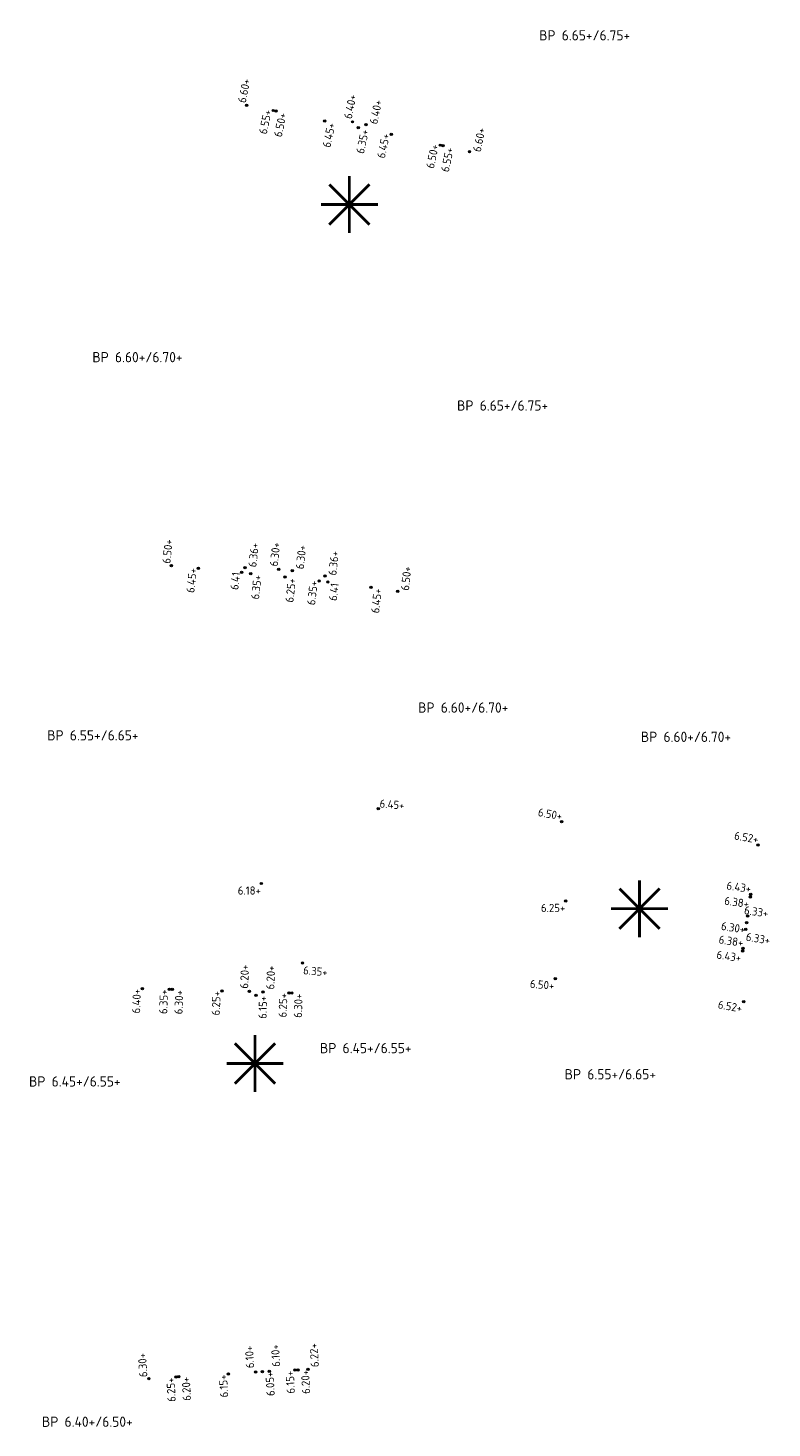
# Model space of a CAD drawing. Extents: x 168267 to 168723, y 448732 to 449595.
# Tile 24 of 32: x 168294 to 168360, y 449345 to 449468. Entities that reach past the tile are written whole.
import ezdxf
from ezdxf.enums import TextEntityAlignment as Align

# ---------------------------------------------------------------- set-up
doc = ezdxf.new("R2010")
doc.units = 0
doc.header["$MEASUREMENT"] = 0
for name, color, linetype, lineweight in [('N-PV-OG-SP_PEIL_0200_BOUWPEIL-T', 30, 'Continuous', 0), ('N-PV-OG-SP_PEIL_0500_KAVELPEIL-S', 140, 'Continuous', 0), ('N-PV-OG-SP_PEIL_0500_WEGPEIL-S', 210, 'Continuous', 0), ('N-PV-OG-SP_PEIL_0500_WEGPEIL_GOOT-S', 190, 'Continuous', 0), ('N-PV-OG-SP_PEIL_BOUWPEIL-S', 30, 'Continuous', 0), ('N-PV-VH-DREMPEL-S', 30, 'Continuous', 25)]:
    doc.layers.add(name, color=color, linetype=linetype, lineweight=lineweight)
doc.styles.add('NLCS-ISO', font='NLCS-ISO.ttf')

# ---------------------------------------------------------------- blocks, each defined once
blk = doc.blocks.new('*U7')
h = blk.add_hatch(color=256)
h.dxf.hatch_style = 1
edge = h.paths.add_edge_path()
edge.add_arc((0, 0), 0.25, 0, 360)
blk.add_circle((0, 0), 0.25)
at = {"ltscale": 0.1, "style": 'NLCS-ISO'}
blk.add_attdef('NAP', text='', height=1.8, dxfattribs=at).set_placement((-0.09233719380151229, -2.986305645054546), align=Align.BOTTOM_RIGHT)
blk = doc.blocks.new('*U3')
h = blk.add_hatch(color=256)
h.dxf.hatch_style = 1
edge = h.paths.add_edge_path()
edge.add_arc((0, 0), 0.25, 0, 360)
blk.add_circle((0, 0), 0.25)
at = {"ltscale": 0.1, "style": 'NLCS-ISO'}
blk.add_attdef('NAP', text='', height=1.8, dxfattribs=at).set_placement((-0.09233719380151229, -2.986305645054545), align=Align.BOTTOM_RIGHT)
blk = doc.blocks.new('*U4')
h = blk.add_hatch(color=256)
h.dxf.hatch_style = 1
edge = h.paths.add_edge_path()
edge.add_arc((0, 0), 0.25, 0, 360)
blk.add_circle((0, 0), 0.25)
at = {"ltscale": 0.1, "style": 'NLCS-ISO'}
blk.add_attdef('NAP', text='', height=1.8, dxfattribs=at).set_placement((4.412337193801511, -0.2536943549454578), align=Align.BOTTOM_RIGHT)
blk = doc.blocks.new('*U5')
h = blk.add_hatch(color=256)
h.dxf.hatch_style = 1
edge = h.paths.add_edge_path()
edge.add_arc((0, 0), 0.25, 0, 360)
blk.add_circle((0, 0), 0.25)
at = {"ltscale": 0.1, "style": 'NLCS-ISO'}
blk.add_attdef('NAP', text='', height=1.8, dxfattribs=at).set_placement((4.412337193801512, -2.986305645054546), align=Align.BOTTOM_RIGHT)
blk = doc.blocks.new('*U14')
h = blk.add_hatch(color=256)
h.dxf.hatch_style = 1
edge = h.paths.add_edge_path()
edge.add_arc((0, 0), 0.25, 0, 360)
blk.add_circle((0, 0), 0.25)
at = {"ltscale": 0.1, "style": 'NLCS-ISO'}
blk.add_attdef('NAP', text='', height=1.8, dxfattribs=at).set_placement((-0.09233719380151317, -0.2536943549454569), align=Align.BOTTOM_RIGHT)
blk = doc.blocks.new('SOG-PEIL_HD-SO')
h = blk.add_hatch(color=256)
h.dxf.hatch_style = 1
edge = h.paths.add_edge_path()
edge.add_arc((0, 0), 0.25, 0, 360)
blk.add_circle((0, 0), 0.25)
at = {"ltscale": 0.1, "style": 'NLCS-ISO'}
blk.add_attdef('NAP', text='', height=1.8, dxfattribs=at).set_placement((-0.0923371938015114, -0.2536943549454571), align=Align.BOTTOM_RIGHT)
blk = doc.blocks.new('*U15')
h = blk.add_hatch(color=256)
h.dxf.hatch_style = 1
edge = h.paths.add_edge_path()
edge.add_arc((0, 0), 0.25, 0, 360)
blk.add_circle((0, 0), 0.25)
at = {"ltscale": 0.1, "style": 'NLCS-ISO'}
blk.add_attdef('NAP', text='', height=1.8, dxfattribs=at).set_placement((4.412337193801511, -0.253694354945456), align=Align.BOTTOM_RIGHT)
blk = doc.blocks.new('*U17')
h = blk.add_hatch(color=256)
h.dxf.hatch_style = 1
edge = h.paths.add_edge_path()
edge.add_arc((0, 0), 0.25, 0, 360)
blk.add_circle((0, 0), 0.25)
at = {"ltscale": 0.1, "style": 'NLCS-ISO'}
blk.add_attdef('NAP', text='', height=1.8, dxfattribs=at).set_placement((4.41233719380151, -2.986305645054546), align=Align.BOTTOM_RIGHT)
blk = doc.blocks.new('*U33')
h = blk.add_hatch(color=256)
h.dxf.hatch_style = 1
edge = h.paths.add_edge_path()
edge.add_arc((0, 0), 0.25, 0, 360)
blk.add_circle((0, 0), 0.25)
at = {"ltscale": 0.1, "style": 'NLCS-ISO'}
blk.add_attdef('NAP', text='', height=1.8, dxfattribs=at).set_placement((-0.09233719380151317, -0.2536943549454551), align=Align.BOTTOM_RIGHT)
blk = doc.blocks.new('SOG-PEIL_BOUWPEIL-SO')
at = {"layer": 'Defpoints'}
blk.add_point((0, 0), dxfattribs=at)
at = {"layer": 'N-PV-OG-SP_PEIL_0200_BOUWPEIL-T', "style": 'NLCS-ISO'}
for tag, p in [('BOUWPEIL-DEF', (-4.400687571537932e-16, 0)), ('BOUWPEIL-SP', (-7.267471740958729e-17, 0))]:
    blk.add_attdef(tag, text='', height=0.9, dxfattribs=at).set_placement(p, align=Align.MIDDLE)
blk = doc.blocks.new('SVH-DREMPEL_VERKEERSREMMER-S')
at = {"color": 0, "const_width": 0.05}
for points in [[(-7.105427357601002e-15, -0.4999999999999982), (-7.105427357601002e-15, 0.5)], [(-0.3535533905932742, 0.3535533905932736), (0.3535533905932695, -0.3535533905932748)], [(0.3535533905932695, 0.3535533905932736), (-0.3535533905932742, -0.3535533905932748)], [(-0.5000000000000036, 0), (0.4999999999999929, 0)]]:
    blk.add_lwpolyline(points, dxfattribs=at)

msp = doc.modelspace()

# ---------------------------------------------------------------- block references
at = {"layer": 'N-PV-OG-SP_PEIL_0500_KAVELPEIL-S'}
ref = msp.add_blockref('*U15', (168313.4406871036, 449461.4520187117), dxfattribs=dict(at, xscale=0.4000000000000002, yscale=0.4000000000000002, zscale=0.4000000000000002, rotation=78.42037410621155))
ref.add_attrib('NAP', '6.60+', dxfattribs={"layer": '0', "ltscale": 0.1, "height": 0.7200000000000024, "rotation": 78.4203741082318, "style": 'NLCS-ISO'}).set_placement((168313.9955417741, 449463.6544036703), align=Align.BOTTOM_RIGHT)
ref = msp.add_blockref('*U17', (168333.0172606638, 449457.3608701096), dxfattribs=dict(at, xscale=0.4000000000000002, yscale=0.4000000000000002, zscale=0.4000000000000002, rotation=78.42037410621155))
ref.add_attrib('NAP', '6.60+', dxfattribs={"layer": '0', "ltscale": 0.1, "height": 0.7200000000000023, "rotation": 78.42037410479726, "style": 'NLCS-ISO'}).set_placement((168334.6429127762, 449459.3438487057), align=Align.BOTTOM_RIGHT)
ref = msp.add_blockref('*U15', (168306.8392286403, 449421.012566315), dxfattribs=dict(at, xscale=0.4000000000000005, yscale=0.4000000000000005, zscale=0.4000000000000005, rotation=84.01394748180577))
ref.add_attrib('NAP', '6.50+', dxfattribs={"layer": '0', "ltscale": 0.1, "height": 0.7200000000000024, "rotation": 84.01394748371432, "style": 'NLCS-ISO'}).set_placement((168307.176772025, 449423.2585466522), align=Align.BOTTOM_RIGHT)
ref = msp.add_blockref('*U17', (168326.7109431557, 449418.7574037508), dxfattribs=dict(at, xscale=0.4000000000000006, yscale=0.4000000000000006, zscale=0.4000000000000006, rotation=84.01394748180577))
ref.add_attrib('NAP', '6.50+', dxfattribs={"layer": '0', "ltscale": 0.1, "height": 0.7200000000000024, "rotation": 84.01394748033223, "style": 'NLCS-ISO'}).set_placement((168328.1355710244, 449420.8893944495), align=Align.BOTTOM_RIGHT)
ref = msp.add_blockref('*U15', (168325.0061096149, 449399.6575948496), dxfattribs=dict(at, xscale=0.4000000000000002, yscale=0.4000000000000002, zscale=0.4000000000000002, rotation=355.0541154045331))
ref.add_attrib('NAP', '6.45+', dxfattribs={"layer": '0', "ltscale": 0.1, "height": 0.7200000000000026, "rotation": 355.0541154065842, "style": 'NLCS-ISO'}).set_placement((168327.2578473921, 449399.3608791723), align=Align.BOTTOM_RIGHT)
for name, p, xscale, yscale, zscale, rotation, values in [('SOG-PEIL_HD-SO', (168341.108556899, 449398.5257314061), 0.4000000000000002, 0.4000000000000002, 0.4000000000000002, 350.0541154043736, {'NAP': '6.50+'}), ('SOG-PEIL_HD-SO', (168358.3477743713, 449396.4752562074), 0.4000000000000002, 0.4000000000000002, 0.4000000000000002, 350.0541154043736, {'NAP': '6.52+'}), ('*U3', (168340.5520646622, 449384.7166336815), 0.4000000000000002, 0.4000000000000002, 0.4000000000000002, 355.0541154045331, {'NAP': '6.50+'}), ('*U33', (168304.2839777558, 449383.8475787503), 0.4000000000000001, 0.4000000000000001, 0.4000000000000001, 87.74569126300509, {'NAP': '6.40+'}), ('*U3', (168357.1024305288, 449382.7111660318), 0.4000000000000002, 0.4000000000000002, 0.4000000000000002, 350.0541154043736, {'NAP': '6.52+'})]:
    msp.add_blockref(name, p, dxfattribs=dict(at, xscale=xscale, yscale=yscale, zscale=zscale, rotation=rotation)).add_auto_attribs(values)
ref = msp.add_blockref('*U5', (168318.3510411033, 449386.1008307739), dxfattribs=dict(at, xscale=0.4000000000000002, yscale=0.4000000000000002, zscale=0.4000000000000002, rotation=355.0541154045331))
ref.add_attrib('NAP', '6.35+', dxfattribs={"layer": '0', "ltscale": 0.1, "height": 0.7200000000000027, "rotation": 355.0541154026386, "style": 'NLCS-ISO'}).set_placement((168320.5085422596, 449384.7151404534), align=Align.BOTTOM_RIGHT)
ref = msp.add_blockref('*U5', (168318.8276894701, 449350.4041124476), dxfattribs=dict(at, xscale=0.4000000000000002, yscale=0.4000000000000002, zscale=0.4000000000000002, rotation=93.25809342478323))
ref.add_attrib('NAP', '6.22+', dxfattribs={"layer": '0', "ltscale": 0.1, "height": 0.7200000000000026, "rotation": 93.25809342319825, "style": 'NLCS-ISO'}).set_placement((168319.8913287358, 449352.7372691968), align=Align.BOTTOM_RIGHT)
ref = msp.add_blockref('*U15', (168304.8507004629, 449349.6017247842), dxfattribs=dict(at, xscale=0.4000000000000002, yscale=0.4000000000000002, zscale=0.4000000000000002, rotation=93.25809342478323))
ref.add_attrib('NAP', '6.30+', dxfattribs={"layer": '0', "ltscale": 0.1, "height": 0.7200000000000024, "rotation": 93.25809342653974, "style": 'NLCS-ISO'}).set_placement((168304.8230619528, 449351.8727596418), align=Align.BOTTOM_RIGHT)
at = {"layer": 'N-PV-OG-SP_PEIL_0500_WEGPEIL-S'}
ref = msp.add_blockref('*U15', (168322.740856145, 449459.9930596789), dxfattribs=dict(at, xscale=0.4000000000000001, yscale=0.4000000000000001, zscale=0.4000000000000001, rotation=77.91404831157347))
ref.add_attrib('NAP', '6.40+', dxfattribs={"layer": '0', "ltscale": 0.1, "height": 0.7200000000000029, "rotation": 77.91404830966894, "style": 'NLCS-ISO'}).set_placement((168323.3302267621, 449462.2608595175), align=Align.BOTTOM_RIGHT)
ref = msp.add_blockref('*U5', (168323.916524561, 449459.7526590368), dxfattribs=dict(at, xscale=0.4000000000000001, yscale=0.4000000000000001, zscale=0.4000000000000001, rotation=77.91404831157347))
ref.add_attrib('NAP', '6.40+', dxfattribs={"layer": '0', "ltscale": 0.1, "height": 0.720000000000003, "rotation": 77.91404831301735, "style": 'NLCS-ISO'}).set_placement((168325.5747119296, 449461.7915985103), align=Align.BOTTOM_RIGHT)
at = {"layer": 'N-PV-OG-SP_PEIL_0500_WEGPEIL-S', "xscale": 0.4000000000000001, "yscale": 0.4000000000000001, "zscale": 0.4000000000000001}
for name, p, rotation, values in [('*U14', (168315.7746401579, 449460.9859837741), 77.91404831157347, {'NAP': '6.55+'}), ('*U7', (168316.0190988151, 449460.9336391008), 77.91404831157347, {'NAP': '6.50+'}), ('*U3', (168320.3010288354, 449460.0606700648), 77.91404831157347, {'NAP': '6.45+'}), ('*U14', (168326.1521003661, 449458.8849987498), 77.91404831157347, {'NAP': '6.45+'}), ('*U14', (168330.4522522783, 449457.9428168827), 77.91404831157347, {'NAP': '6.50+'}), ('*U7', (168330.6967109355, 449457.8904722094), 77.91404831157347, {'NAP': '6.55+'}), ('*U14', (168309.2074932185, 449420.776243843), 83.5076216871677, {'NAP': '6.45+'}), ('*U33', (168313.0009031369, 449420.4192121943), 83.5076216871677, {'NAP': '6.41'}), ('*U3', (168313.8025202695, 449420.2965290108), 83.5076216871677, {'NAP': '6.35+'}), ('*U14', (168319.8157416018, 449419.6677382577), 83.5076216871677, {'NAP': '6.35+'}), ('*U7', (168320.5746674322, 449419.5807454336), 83.5076216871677, {'NAP': '6.41'}), ('*U3', (168324.3570597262, 449419.1091400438), 83.5076216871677, {'NAP': '6.45+'}), ('SOG-PEIL_HD-SO', (168357.721969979, 449392.1401934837), 351.7855912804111, {'NAP': '6.43+'}), ('*U3', (168357.6887014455, 449391.8924168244), 351.7855912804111, {'NAP': '6.38+'}), ('*U4', (168357.447644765, 449390.2398920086), 351.7855912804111, {'NAP': '6.33+'}), ('*U14', (168357.0375857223, 449387.3993372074), 351.7855912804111, {'NAP': '6.38+'}), ('*U7', (168357.0018662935, 449387.1519021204), 351.7855912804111, {'NAP': '6.43+'}), ('*U14', (168306.6633850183, 449383.7936401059), 87.74569126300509, {'NAP': '6.35+'}), ('*U7', (168306.9131915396, 449383.7838063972), 87.74569126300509, {'NAP': '6.30+'}), ('*U14', (168311.2812987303, 449383.6548133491), 87.74569126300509, {'NAP': '6.25+'}), ('*U14', (168317.1486587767, 449383.4784249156), 87.74569126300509, {'NAP': '6.25+'}), ('*U7', (168317.3984652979, 449383.4685912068), 87.74569126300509, {'NAP': '6.30+'}), ('*U14', (168311.8385837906, 449350.0135819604), 92.75176763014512, {'NAP': '6.15+'}), ('*U14', (168317.6989543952, 449350.3498603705), 92.75176763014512, {'NAP': '6.15+'}), ('*U7', (168317.9486661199, 449350.3618626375), 92.75176763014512, {'NAP': '6.20+'}), ('*U14', (168307.2261711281, 449349.7489135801), 92.75176763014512, {'NAP': '6.25+'}), ('*U7', (168307.4758828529, 449349.7609158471), 92.75176763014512, {'NAP': '6.20+'})]:
    msp.add_blockref(name, p, dxfattribs=dict(at, rotation=rotation)).add_auto_attribs(values)
at = {"layer": 'N-PV-OG-SP_PEIL_0500_WEGPEIL-S'}
ref = msp.add_blockref('*U5', (168313.3036448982, 449420.828432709), dxfattribs=dict(at, xscale=0.4000000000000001, yscale=0.4000000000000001, zscale=0.4000000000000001, rotation=83.5076216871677))
ref.add_attrib('NAP', '6.36+', dxfattribs={"layer": '0', "ltscale": 0.1, "height": 0.7200000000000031, "rotation": 83.50762168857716, "style": 'NLCS-ISO'}).set_placement((168314.7470574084, 449422.9477508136), align=Align.BOTTOM_RIGHT)
ref = msp.add_blockref('*U15', (168316.2616724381, 449420.6793625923), dxfattribs=dict(at, xscale=0.4000000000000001, yscale=0.4000000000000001, zscale=0.4000000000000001, rotation=83.5076216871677))
ref.add_attrib('NAP', '6.30+', dxfattribs={"layer": '0', "ltscale": 0.1, "height": 0.7200000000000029, "rotation": 83.50762168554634, "style": 'NLCS-ISO'}).set_placement((168316.6271913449, 449422.9938106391), align=Align.BOTTOM_RIGHT)
ref = msp.add_blockref('*U5', (168317.4551748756, 449420.5547005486), dxfattribs=dict(at, xscale=0.4000000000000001, yscale=0.4000000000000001, zscale=0.4000000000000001, rotation=83.5076216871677))
ref.add_attrib('NAP', '6.30+', dxfattribs={"layer": '0', "ltscale": 0.1, "height": 0.720000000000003, "rotation": 83.50762168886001, "style": 'NLCS-ISO'}).set_placement((168318.906728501, 449422.7455569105), align=Align.BOTTOM_RIGHT)
ref = msp.add_blockref('*U5', (168320.3291362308, 449420.1072887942), dxfattribs=dict(at, xscale=0.4000000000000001, yscale=0.4000000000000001, zscale=0.4000000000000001, rotation=83.5076216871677))
ref.add_attrib('NAP', '6.36+', dxfattribs={"layer": '0', "ltscale": 0.1, "height": 0.7200000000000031, "rotation": 83.50762168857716, "style": 'NLCS-ISO'}).set_placement((168321.772548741, 449422.2266068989), align=Align.BOTTOM_RIGHT)
ref = msp.add_blockref('*U5', (168357.2761915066, 449389.0522035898), dxfattribs=dict(at, xscale=0.4000000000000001, yscale=0.4000000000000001, zscale=0.4000000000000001, rotation=350.9084625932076))
ref.add_attrib('NAP', '6.33+', dxfattribs={"layer": '0', "ltscale": 0.1, "height": 0.7200000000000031, "rotation": 350.9084625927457, "style": 'NLCS-ISO'}).set_placement((168359.32787299, 449387.5141684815), align=Align.BOTTOM_RIGHT)
ref = msp.add_blockref('*U15', (168313.6808578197, 449383.6038395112), dxfattribs=dict(at, xscale=0.4000000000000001, yscale=0.4000000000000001, zscale=0.4000000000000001, rotation=87.74569126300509))
ref.add_attrib('NAP', '6.20+', dxfattribs={"layer": '0', "ltscale": 0.1, "height": 0.7200000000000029, "rotation": 87.74569126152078, "style": 'NLCS-ISO'}).set_placement((168313.8743376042, 449385.9389710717), align=Align.BOTTOM_RIGHT)
ref = msp.add_blockref('*U5', (168314.8803093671, 449383.5677191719), dxfattribs=dict(at, xscale=0.4000000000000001, yscale=0.4000000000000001, zscale=0.4000000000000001, rotation=87.74569126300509))
ref.add_attrib('NAP', '6.20+', dxfattribs={"layer": '0', "ltscale": 0.1, "height": 0.720000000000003, "rotation": 87.74569126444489, "style": 'NLCS-ISO'}).set_placement((168316.16598774, 449385.8598558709), align=Align.BOTTOM_RIGHT)
ref = msp.add_blockref('*U15', (168314.2334376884, 449350.1721914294), dxfattribs=dict(at, xscale=0.4000000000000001, yscale=0.4000000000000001, zscale=0.4000000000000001, rotation=92.75176763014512))
ref.add_attrib('NAP', '6.10+', dxfattribs={"layer": '0', "ltscale": 0.1, "height": 0.7200000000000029, "rotation": 92.75176762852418, "style": 'NLCS-ISO'}).set_placement((168314.2224126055, 449352.5152988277), align=Align.BOTTOM_RIGHT)
ref = msp.add_blockref('*U5', (168315.4314657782, 449350.2408746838), dxfattribs=dict(at, xscale=0.4000000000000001, yscale=0.4000000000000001, zscale=0.4000000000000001, rotation=92.75176763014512))
ref.add_attrib('NAP', '6.10+', dxfattribs={"layer": '0', "ltscale": 0.1, "height": 0.720000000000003, "rotation": 92.75176763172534, "style": 'NLCS-ISO'}).set_placement((168316.5122248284, 449352.6364579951), align=Align.BOTTOM_RIGHT)
at = {"layer": 'N-PV-OG-SP_PEIL_0500_WEGPEIL_GOOT-S'}
for p, xscale, yscale, zscale, rotation, values in [((168323.2456110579, 449459.4859378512), 0.4, 0.4, 0.4, 77.86637756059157, {'NAP': '6.35+'}), ((168316.8151309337, 449420.0085834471), 0.4, 0.4, 0.4, 83.51, {'NAP': '6.25+'}), ((168357.3619181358, 449389.6460477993), 0.4, 0.4, 0.4, 350.9100000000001, {'NAP': '6.30+'}), ((168314.272972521, 449383.2667241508), 0.4000000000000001, 0.4000000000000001, 0.4000000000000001, 88.32714925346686, {'NAP': '6.15+'}), ((168314.8321301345, 449350.2120679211), 0.4, 0.4, 0.4, 92.75, {'NAP': '6.05+'})]:
    msp.add_blockref('*U7', p, dxfattribs=dict(at, xscale=xscale, yscale=yscale, zscale=zscale, rotation=rotation)).add_auto_attribs(values)
at = {"layer": 'N-PV-OG-SP_PEIL_0500_WEGPEIL_GOOT-S', "xscale": 0.4, "yscale": 0.4, "zscale": 0.4}
for p, values in [((168314.7291293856, 449393.0870789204), {'NAP': '6.18+'}), ((168341.4696051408, 449391.5601992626), {'NAP': '6.25+'})]:
    msp.add_blockref('*U7', p, dxfattribs=at).add_auto_attribs(values)
at = {"layer": 'N-PV-OG-SP_PEIL_BOUWPEIL-S'}
ref = msp.add_blockref('SOG-PEIL_BOUWPEIL-SO', (168343.1329824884, 449467.5921052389), dxfattribs=at)
ref.add_attrib('BOUWPEIL-SP', 'BP 6.65+/6.75+', dxfattribs={"layer": 'N-PV-OG-SP_PEIL_0200_BOUWPEIL-T', "height": 0.8999999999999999, "style": 'NLCS-ISO'}).set_placement((168343.1329824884, 449467.5921052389), align=Align.MIDDLE)
ref = msp.add_blockref('SOG-PEIL_BOUWPEIL-SO', (168303.8532002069, 449439.3212638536), dxfattribs=at)
ref.add_attrib('BOUWPEIL-SP', 'BP 6.60+/6.70+', dxfattribs={"layer": 'N-PV-OG-SP_PEIL_0200_BOUWPEIL-T', "height": 0.8999999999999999, "style": 'NLCS-ISO'}).set_placement((168303.8532002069, 449439.3212638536), align=Align.MIDDLE)
ref = msp.add_blockref('SOG-PEIL_BOUWPEIL-SO', (168335.9270204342, 449435.0720862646), dxfattribs=at)
ref.add_attrib('BOUWPEIL-SP', 'BP 6.65+/6.75+', dxfattribs={"layer": 'N-PV-OG-SP_PEIL_0200_BOUWPEIL-T', "height": 0.8999999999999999, "style": 'NLCS-ISO'}).set_placement((168335.9270204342, 449435.0720862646), align=Align.MIDDLE)
ref = msp.add_blockref('SOG-PEIL_BOUWPEIL-SO', (168332.4695127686, 449408.5421265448), dxfattribs=at)
ref.add_attrib('BOUWPEIL-SP', 'BP 6.60+/6.70+', dxfattribs={"layer": 'N-PV-OG-SP_PEIL_0200_BOUWPEIL-T', "height": 0.8999999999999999, "style": 'NLCS-ISO'}).set_placement((168332.4695127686, 449408.5421265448), align=Align.MIDDLE)
ref = msp.add_blockref('SOG-PEIL_BOUWPEIL-SO', (168299.9362998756, 449406.1033874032), dxfattribs=at)
ref.add_attrib('BOUWPEIL-SP', 'BP 6.55+/6.65+', dxfattribs={"layer": 'N-PV-OG-SP_PEIL_0200_BOUWPEIL-T', "height": 0.8999999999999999, "style": 'NLCS-ISO'}).set_placement((168299.9362998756, 449406.1033874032), align=Align.MIDDLE)
ref = msp.add_blockref('SOG-PEIL_BOUWPEIL-SO', (168352.0324729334, 449405.9717581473), dxfattribs=at)
ref.add_attrib('BOUWPEIL-SP', 'BP 6.60+/6.70+', dxfattribs={"layer": 'N-PV-OG-SP_PEIL_0200_BOUWPEIL-T', "height": 0.8999999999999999, "style": 'NLCS-ISO'}).set_placement((168352.0324729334, 449405.9717581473), align=Align.MIDDLE)
ref = msp.add_blockref('SOG-PEIL_BOUWPEIL-SO', (168323.9050707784, 449378.6306559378), dxfattribs=at)
ref.add_attrib('BOUWPEIL-SP', 'BP 6.45+/6.55+', dxfattribs={"layer": 'N-PV-OG-SP_PEIL_0200_BOUWPEIL-T', "height": 0.8999999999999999, "style": 'NLCS-ISO'}).set_placement((168323.9050707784, 449378.6306559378), align=Align.MIDDLE)
ref = msp.add_blockref('SOG-PEIL_BOUWPEIL-SO', (168345.390133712, 449376.331500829), dxfattribs=at)
ref.add_attrib('BOUWPEIL-SP', 'BP 6.55+/6.65+', dxfattribs={"layer": 'N-PV-OG-SP_PEIL_0200_BOUWPEIL-T', "height": 0.8999999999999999, "style": 'NLCS-ISO'}).set_placement((168345.390133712, 449376.331500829), align=Align.MIDDLE)
ref = msp.add_blockref('SOG-PEIL_BOUWPEIL-SO', (168298.3515819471, 449375.7016794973), dxfattribs=at)
ref.add_attrib('BOUWPEIL-SP', 'BP 6.45+/6.55+', dxfattribs={"layer": 'N-PV-OG-SP_PEIL_0200_BOUWPEIL-T', "height": 0.8999999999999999, "style": 'NLCS-ISO'}).set_placement((168298.3515819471, 449375.7016794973), align=Align.MIDDLE)
ref = msp.add_blockref('SOG-PEIL_BOUWPEIL-SO', (168299.4501980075, 449345.8116560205), dxfattribs=at)
ref.add_attrib('BOUWPEIL-SP', 'BP 6.40+/6.50+', dxfattribs={"layer": 'N-PV-OG-SP_PEIL_0200_BOUWPEIL-T', "height": 0.8999999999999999, "style": 'NLCS-ISO'}).set_placement((168299.4501980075, 449345.8116560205), align=Align.MIDDLE)
at = {"layer": 'N-PV-VH-DREMPEL-S', "xscale": 5, "yscale": 5, "zscale": 5}
for p in [(168322.468726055, 449452.7243429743), (168347.9566703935, 449390.8703514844), (168314.1764717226, 449377.2820061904)]:
    msp.add_blockref('SVH-DREMPEL_VERKEERSREMMER-S', p, dxfattribs=at)

doc.saveas('drawing.dxf')
